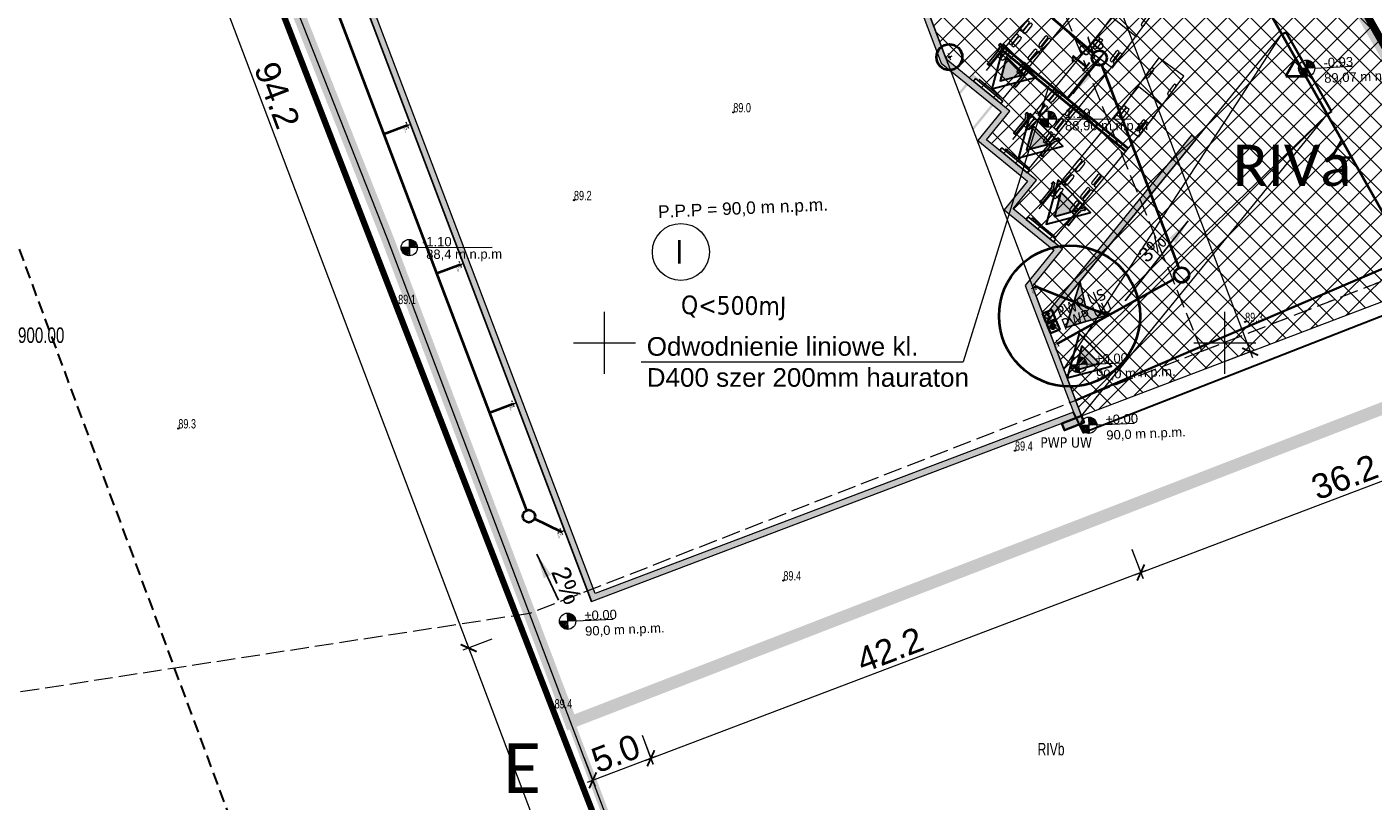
# Model space of a CAD drawing. Header units: millimetres. Extents: x 7429307 to 7429818, y 5776631 to 5777293.
# Tile 8 of 15: x 7429403 to 7429512, y 5776863 to 5776925. Entities that reach past the tile are written whole.
import ezdxf
from ezdxf.enums import TextEntityAlignment as Align
from ezdxf.lldxf.tags import DXFTag

# ---------------------------------------------------------------- set-up
doc = ezdxf.new("R2010")
doc.units = ezdxf.units.MM
for name, pattern in [('1', [0]), ('2', [1.5, 1, -0.5]), ('DASHDOT', [25.4, 12.7, -6.35, 0, -6.35]), ('DASHDOTX2', [2, 1, -0.5, 0, -0.5]), ('DASHED', [19.05, 12.7, -6.35]), ('GAZ', [2.5, 1, -0.4, 0.17, -0.35, 0.18, -0.4]), ('GUK', [2, 1.5, -0.5]), ('GUZ', [1, 0.5, -0.5]), ('KROPK2-2-2', [3.49, 1, -0.47, 0.05, -0.47, 1, -0.5])]:
    doc.linetypes.add(name, pattern=pattern)
for name, color, linetype, lineweight in [('!TL_kanalizacja deszczowa', 96, 'x-ref_IS$0$AJ-Biuro_Kan-deszcz', 30), ('0_granica opracowania', 1, 'DASHDOTX2', 30), ('0_MPZP', 212, 'Continuous', 40), ('0_murek oporowy', 70, 'Continuous', 9), ('0_PROJEKTOWANE BUDYNKI', 7, 'Continuous', 0), ('0_rury spustowe', 93, 'Continuous', 20), ('0_wejścia do budynku', 7, 'Continuous', 18), ('0_wymiarowanie', 7, 'Continuous', 13), ('AG_inst el', 242, 'x-ref_IE$0$eN_LINE', 30), ('AZ_koncepcja drogi', 20, 'DASHED', 5), ('AZ_Wymiar', 7, 'Continuous', 9), ('DZIALKI_L_0', 7, '1', 18), ('Ekabel-p', 1, 'Continuous', 35), ('LINIE_L_0', 5, '2', 30), ('LINIE_L_1', 7, '1', 15), ('OPIS', 53, 'Continuous', 0), ('OPISY_T_0', 5, 'Continuous', 18), ('OTR_T_1', 7, 'Continuous', 18), ('UWAGI', 1, 'Continuous', 30), ('x-ref_legenda$0$A_wjazdy_wejścia', 2, 'Continuous', 30)]:
    doc.layers.add(name, color=color, linetype=linetype, lineweight=lineweight)
for name, color, linetype, lineweight, true_color in [('0_MIEJSCE PARKINGOWE', 7, 'Continuous', 9, 0x7f7f7f), ('0_ODWODNIENIE', 7, 'Continuous', 35, 0x497f2d), ('0_ROZGRANICZAJACE', 7, '2', 35, 0x2f740a), ('0_TEREN', 7, 'KROPK2-2-2', 40, 0xdb0000), ('0_WODA', 7, 'Continuous', 35, 0x285df0), ('0_wylaczenie z prod rolnej', 7, 'Continuous', 18, 0x5d954b), ('KONTURY_L_0', 7, 'GUK', 18, 0x24bc24), ('NUMERY_KONTUROW_T_0', 7, 'Continuous', 20, 0x24bc24), ('UZYTKI_L_0', 7, 'GUZ', 18, 0x008000)]:
    doc.layers.add(name, color=color, linetype=linetype, lineweight=lineweight, true_color=true_color)
doc.layers.add('BZB-A-Odboje', color=4, linetype='Continuous')
doc.styles.add('BVP_arial', font='arial.ttf')
doc.styles.add('MtXpl_Tahoma', font='tahoma.ttf')
doc.styles.get("Standard").update_dxf_attribs({"font": 'arial.ttf'})
doc.styles.add('STYL_CZCIONKI_2', font='simplex.shx')
doc.styles.add('x-ref_IE$0$Standard', font='arial.ttf')
doc.styles.add('x-ref_IS$0$AJ_RomanS', font='romans.shx', dxfattribs={"width": 0.8})
tags = doc.linetypes.add('HIDDEN', pattern=[9.525, 6.35, -3.175]).pattern_tags.tags
tags[6:7] = [DXFTag(74, 4), DXFTag(75, 0), DXFTag(340, '0'), DXFTag(46, 1.0), DXFTag(50, 0.0), DXFTag(44, 0.0), DXFTag(45, 0.0)]
tags[4:5] = [DXFTag(74, 4), DXFTag(75, 0), DXFTag(340, '0'), DXFTag(46, 1.0), DXFTag(50, 0.0), DXFTag(44, 0.0), DXFTag(45, 0.0)]
doc.linetypes.add('x-ref_IE$0$eN_LINE', pattern='A,0.5,-0.2,["eN",x-ref_IE$0$Standard,S=0.1,R=0,X=-0.1,Y=-0.05],-0.25', length=0.95)
doc.linetypes.add('x-ref_IS$0$AJ-Biuro_Kan-deszcz', pattern='A,6,-0.8,["KD",x-ref_IS$0$AJ_RomanS,S=0.6,R=0,X=-0.6,Y=-0.25],-0.8', length=7.6)
doc.dimstyles.new('instalacje BVP_500', dxfattribs={"dimtxt": 2, "dimasz": 1, "dimexe": 0.5, "dimexo": 1, "dimgap": 0.35, "dimtad": 1, "dimdec": 1, "dimzin": 1, "dimdsep": 46, "dimtxsty": 'BVP_arial', "dimblk": 'ARCHTICK', "dimcen": 0, "dimdle": 0.5, "dimclrd": 256, "dimclre": 256, "dimclrt": 256, "dimaunit": 1, "dimadec": 1, "dimazin": 0, "dimtfac": 1, "dimtofl": 0, "dimtmove": 1, "dimatfit": 3, "dimfxl": 2, "dimfxlon": 1, "dimtolj": 1, "dimlwd": 5, "dimlwe": 13, "dimarcsym": 0})
doc.dimstyles.get("Standard").update_dxf_attribs({"dimtxt": 0.18, "dimasz": 0.18, "dimexe": 0.18, "dimexo": 0.0625, "dimgap": 0.09, "dimtad": 0, "dimtih": 1, "dimtoh": 1, "dimdec": 4, "dimzin": 0, "dimdsep": 46, "dimtxsty": 'Standard', "dimcen": 0.09, "dimadec": 0, "dimazin": 0, "dimtfac": 1, "dimtdec": 4, "dimtofl": 0, "dimtmove": 0, "dimatfit": 3, "dimfxl": 1, "dimtolj": 1, "dimtzin": 0, "dimarcsym": 0})

# ---------------------------------------------------------------- blocks, each defined once
blk = doc.blocks.new('linia zabudowy')
at = {"layer": '0_MPZP', "linetype": 'Continuous'}
blk.add_lwpolyline([(114.05, -295.04), (199.06, -246.69), (50.1, 15.15), (1.45, -3.73)], dxfattribs=at)
for points in [[(125.77, -120.69), (127.38, -120.7), (126.58, -119.29)], [(129.49, -127.22), (131.1, -127.23), (130.3, -125.83)]]:
    blk.add_lwpolyline(points, close=True, dxfattribs=at)
blk = doc.blocks.new('x-ref_legenda$0$wjazd projektowany')
at = {"layer": 'x-ref_legenda$0$A_wjazdy_wejścia', "linetype": 'Continuous', "ltscale": 500, "true_color": 0x3e3c36}
blk.add_hatch(color=250, dxfattribs=at).paths.add_polyline_path([(-1.7, -4.44), (-0.03, -1.54), (1.65, -4.44)])
at = {"layer": 'x-ref_legenda$0$A_wjazdy_wejścia', "color": 250, "linetype": 'Continuous', "ltscale": 500, "true_color": 0x3e3c36, "flags": 128}
for points in [[(3.08, -5.34), (0, 0), (-3.08, -5.34)], [(1.65, -4.44), (-0.03, -1.54), (-1.7, -4.44)]]:
    blk.add_lwpolyline(points, close=True, dxfattribs=at)
blk = doc.blocks.new('_ArchTick')
at = {"color": 0, "linetype": 'ByBlock', "const_width": 0.15}
blk.add_lwpolyline([(-0.5, -0.5), (0.5, 0.5)], dxfattribs=at)
blk = doc.blocks.new('*D19')
at = {"layer": '0_wymiarowanie', "lineweight": 13}
for p, q in [((7429526.34, 5776896.19), (7429527.22, 5776893.85)), ((7429492.51, 5776883.37), (7429493.4, 5776881.03))]:
    blk.add_line(p, q, dxfattribs=at)
at = {"layer": '0_wymiarowanie', "lineweight": 5}
blk.add_line((7429492.75, 5776881.32), (7429527.51, 5776894.5), dxfattribs=at)
at = {"layer": 'Defpoints', "color": 0}
for p in [(7429522.25, 5776906.96), (7429488.43, 5776894.14), (7429527.05, 5776894.32)]:
    blk.add_point(p, dxfattribs=at)
at = {"layer": '0_wymiarowanie', "lineweight": 5}
for p, rotation in [((7429527.05, 5776894.32), 20.75821533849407), ((7429493.22, 5776881.5), 200.7582153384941)]:
    blk.add_blockref('_ArchTick', p, dxfattribs=dict(at, rotation=rotation))
at = {"layer": '0_wymiarowanie', "insert": (7429509.65, 5776889.19), "char_height": 2, "attachment_point": 5, "rotation": 20.7582, "style": 'BVP_arial'}
blk.add_mtext('\\A1;36.2', dxfattribs=at)
blk = doc.blocks.new('*D20')
at = {"layer": '0_wymiarowanie', "lineweight": 13}
for p, q in [((7429453.02, 5776868.4), (7429453.9, 5776866.06)), ((7429448.34, 5776866.63), (7429449.23, 5776864.29))]:
    blk.add_line(p, q, dxfattribs=at)
at = {"layer": '0_wymiarowanie', "lineweight": 5}
blk.add_line((7429454.19, 5776866.71), (7429448.59, 5776864.58), dxfattribs=at)
at = {"layer": 'Defpoints', "color": 0}
for p in [(7429448.94, 5776879.17), (7429444.26, 5776877.39), (7429449.05, 5776864.76)]:
    blk.add_point(p, dxfattribs=at)
at = {"layer": '0_wymiarowanie', "lineweight": 5}
for p, rotation in [((7429453.73, 5776866.53), 20.75821533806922), ((7429449.05, 5776864.76), 200.7582153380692)]:
    blk.add_blockref('_ArchTick', p, dxfattribs=dict(at, rotation=rotation))
at = {"layer": '0_wymiarowanie', "insert": (7429450.9, 5776866.93), "char_height": 2, "attachment_point": 5, "rotation": 20.7582, "style": 'BVP_arial'}
blk.add_mtext('\\A1;5.0', dxfattribs=at)
blk = doc.blocks.new('RS')
at = {"layer": '0_rury spustowe', "linetype": 'DASHDOT'}
for points in [[(-31, 0), (31, 0)], [(0, -30), (0, 30)]]:
    blk.add_lwpolyline(points, dxfattribs=at)
at = {"layer": '0_rury spustowe'}
blk.add_circle((0, 0), 7.5, dxfattribs=at)
at = {"layer": '0_rury spustowe', "linetype": 'DASHDOT', "insert": (12, -10), "char_height": 10, "width": 53.32, "attachment_point": 1}
blk.add_mtext('RS\\P%%C150', dxfattribs=at)
blk = doc.blocks.new('3_OTRN')
at = {"linetype": 'Continuous'}
blk.add_circle((0, 0), 0.045, dxfattribs=at)
blk = doc.blocks.new('mapa')
at = {"layer": 'DZIALKI_L_0', "linetype": '1'}
for p, q in [((-217.37, 349.73), (-68.5, 88.45)), ((-220.58, 199.28), (-273.65, 333.31)), ((-167.75, 59.94), (-220.58, 199.28))]:
    blk.add_line(p, q, dxfattribs=at)
at = {"layer": 'KONTURY_L_0', "linetype": 'GUK'}
for p, q in [((-220.27, 350.77), (-154.95, 190.22)), ((-131.66, 199.3), (-217.37, 349.73)), ((-154.95, 190.22), (-131.66, 199.3)), ((-154.95, 190.22), (-209.14, 169.09)), ((-209.14, 169.09), (-272.08, 159.39))]:
    blk.add_line(p, q, dxfattribs=at)
at = {"layer": 'LINIE_L_0', "linetype": '2'}
blk.add_line((-304.51, 344.72), (-177.86, 3.09), dxfattribs=at)
at = {"layer": 'LINIE_L_1', "linetype": '1'}
for p, q in [((-203.09, 188.39), (-203.09, 193.39)), ((-153.09, 188.39), (-153.09, 193.39)), ((-205.59, 190.89), (-200.59, 190.89)), ((-155.59, 190.89), (-150.59, 190.89))]:
    blk.add_line(p, q, dxfattribs=at)
at = {"layer": 'UZYTKI_L_0', "linetype": 'GUZ'}
for p, q in [((-220.27, 350.77), (-154.95, 190.22)), ((-131.66, 199.3), (-217.37, 349.73)), ((-154.95, 190.22), (-131.66, 199.3))]:
    blk.add_line(p, q, dxfattribs=at)
at = {"layer": 'OTR_T_1'}
for p in [(-192.72, 209.47), (-205.56, 202.39), (-219.73, 194.02), (-151.46, 192.58), (-237.45, 184), (-170.01, 182.21), (-188.68, 171.75), (-207.12, 161.44)]:
    blk.add_blockref('3_OTRN', p, dxfattribs=at)
at = {"layer": 'NUMERY_KONTUROW_T_0', "width": 0.7}
blk.add_text('RIVb', height=1, dxfattribs=at).set_placement((-166.02, 158.66), align=Align.TOP_RIGHT)
at = {"layer": 'OPISY_T_0', "width": 0.7}
blk.add_text('5776900.00 ', height=1.25, dxfattribs=at).set_placement((-253.09, 190.89))
at = {"layer": 'OTR_T_1', "lineweight": 9, "width": 0.7}
for s, p in [('89.0', (-192.72, 209.47)), ('89.2', (-205.56, 202.39)), ('89.1', (-219.73, 194.02)), ('89.3', (-151.46, 192.58)), ('89.3', (-237.45, 184)), ('89.4', (-170.01, 182.21)), ('89.4', (-188.68, 171.75)), ('89.4', (-207.12, 161.44))]:
    blk.add_text(s, height=0.75, dxfattribs=at).set_placement(p)
blk = doc.blocks.new('1wrtt')
at = {"layer": 'OPIS'}
h = blk.add_hatch(dxfattribs=at)
h.set_pattern_fill('ANSI31', color=256, style=0)
h.set_pattern_definition([(45, (-97269.5952, 12507.7002), (-2.24506403, 2.24506403), [])])
h.paths.add_polyline_path([(0, -21.9), (0, 0), (-21.9, 0, 0.414214)])
h.paths.add_polyline_path([(21.9, 0, 0.414214), (0, 21.9), (0, 0)])
for p, q in [((21.9, 0), (-21.9, 0)), ((0, 21.9), (0, -21.9))]:
    blk.add_line(p, q, dxfattribs=at)
blk.add_circle((0, 0), 21.9, dxfattribs=at)
blk = doc.blocks.new('e')
for points in [[(-1.3, 2.52), (-6.65, 15.03), (-8.95, 14.05), (-3.6, 1.53)], [(-7.7, 11.12), (-7.59, 10.99), (-7.44, 11.05), (-7.47, 11.22), (-7.73, 11.84), (-7.83, 11.97), (-7.99, 11.91), (-7.96, 11.74)], [(-7.42, 11.24), (-7.32, 11.1), (-7.16, 11.17), (-7.19, 11.34), (-7.45, 11.95), (-7.56, 12.09), (-7.71, 12.02), (-7.68, 11.85)], [(-5.67, 11.99), (-5.65, 11.82), (-5.8, 11.75), (-5.9, 11.89), (-6.17, 12.5), (-6.19, 12.67), (-6.04, 12.74), (-5.94, 12.6)], [(-5.4, 12.11), (-5.37, 11.94), (-5.52, 11.87), (-5.63, 12.01), (-5.89, 12.62), (-5.92, 12.79), (-5.76, 12.86), (-5.66, 12.72)], [(-5.12, 10.7), (-5.1, 10.53), (-5.25, 10.47), (-5.35, 10.6), (-5.62, 11.22), (-5.64, 11.38), (-5.49, 11.45), (-5.39, 11.31)], [(-4.85, 10.82), (-4.82, 10.65), (-4.97, 10.58), (-5.08, 10.72), (-5.34, 11.33), (-5.37, 11.5), (-5.21, 11.57), (-5.11, 11.43)], [(-7.15, 9.84), (-7.04, 9.7), (-6.89, 9.76), (-6.92, 9.93), (-7.18, 10.55), (-7.28, 10.68), (-7.44, 10.62), (-7.41, 10.45)], [(-6.87, 9.95), (-6.77, 9.82), (-6.61, 9.88), (-6.64, 10.05), (-6.9, 10.67), (-7.01, 10.8), (-7.16, 10.74), (-7.13, 10.57)], [(-4.57, 9.41), (-4.55, 9.24), (-4.7, 9.18), (-4.8, 9.31), (-5.07, 9.93), (-5.09, 10.1), (-4.94, 10.16), (-4.84, 10.03)], [(-4.3, 9.53), (-4.27, 9.36), (-4.42, 9.3), (-4.53, 9.43), (-4.79, 10.05), (-4.82, 10.22), (-4.66, 10.28), (-4.56, 10.14)], [(-6.6, 8.55), (-6.49, 8.41), (-6.34, 8.48), (-6.37, 8.65), (-6.63, 9.26), (-6.73, 9.4), (-6.89, 9.33), (-6.86, 9.16)], [(-6.32, 8.67), (-6.22, 8.53), (-6.06, 8.6), (-6.09, 8.76), (-6.35, 9.38), (-6.46, 9.51), (-6.61, 9.45), (-6.58, 9.28)], [(0, 0), (-2.65, 5.47), (-4.9, 4.38), (-2.25, -1.09)], [(-2.4, 4.28), (-2.37, 4.11), (-2.52, 4.04), (-2.63, 4.17), (-2.92, 4.77), (-2.95, 4.94), (-2.8, 5.01), (-2.69, 4.88)], [(-2.13, 4.41), (-2.1, 4.24), (-2.25, 4.17), (-2.36, 4.3), (-2.65, 4.9), (-2.68, 5.07), (-2.53, 5.14), (-2.42, 5.01)], [(-4.38, 3.32), (-4.27, 3.19), (-4.12, 3.26), (-4.16, 3.43), (-4.45, 4.03), (-4.56, 4.16), (-4.71, 4.09), (-4.67, 3.92)], [(-4.11, 3.45), (-4, 3.32), (-3.85, 3.39), (-3.89, 3.56), (-4.18, 4.16), (-4.29, 4.29), (-4.44, 4.22), (-4.4, 4.05)], [(-0.47, 0.99), (-0.43, 0.83), (-0.58, 0.75), (-0.69, 0.88), (-1, 1.47), (-1.04, 1.64), (-0.89, 1.71), (-0.78, 1.59)], [(-2.72, -0.1), (-2.6, -0.23), (-2.46, -0.15), (-2.5, 0.01), (-2.8, 0.61), (-2.92, 0.73), (-3.07, 0.66), (-3.03, 0.49)]]:
    blk.add_lwpolyline(points, close=True)
blk = doc.blocks.new('A$C5B82390D')
at = {"layer": 'BZB-A-Odboje'}
for p, q in [((-56, -283), (-108, -283)), ((-108, -283), (-108, -353)), ((-108, -353), (-59, -353))]:
    blk.add_line(p, q, dxfattribs=at)
for points in [[(112, 897), (128, 897), (128, 1097), (-72, 1097), (-72, 897), (-56, 897)], [(-102, -755), (-102, -853), (-302, -853), (-302, -653), (-237, -653)]]:
    blk.add_lwpolyline(points, dxfattribs=at)
for points in [[(-56, 997), (-56, -323, -0.1482266), (-90, -434), (-272, -707)], [(112, 997), (112, -323, -0.1482266), (50, -527), (-132, -800)]]:
    blk.add_lwpolyline(points, format="xyb", dxfattribs=at)
for centre in [(-47, 1072), (103, 1072), (-277, -828), (-127, -828), (-72, -318)]:
    blk.add_circle(centre, 11, dxfattribs=at)
for centre, start, end in [((28, 997), 0, 180), ((-202, -753), 146.27453, 326.27453)]:
    blk.add_arc(centre, 84, start, end, dxfattribs=at)
blk = doc.blocks.new('WBM')
at = {"layer": 'BZB-A-Odboje'}
blk.add_blockref('A$C5B82390D', (-1413, 828), dxfattribs=at)
at = {"layer": 'BZB-A-Odboje', "xscale": -1}
blk.add_blockref('A$C5B82390D', (1413, 828), dxfattribs=at)
blk = doc.blocks.new('Hormann WBM')
at = {"layer": 'BZB-A-Odboje'}
blk.add_blockref('WBM', (0, 0), dxfattribs=at)
at = {"layer": 'BZB-A-Odboje', "char_height": 15, "attachment_point": 1}
for insert, rotation in [((-1397, 811), 90), ((1419, 958), 270)]:
    blk.add_mtext_dynamic_manual_height_columns('Naprowadzacz Hormann WBM', width=283.35, gutter_width=1507, heights=[-20], dxfattribs=dict(at, insert=insert, rotation=rotation))

msp = doc.modelspace()

# ---------------------------------------------------------------- hatches: boundary and pattern name
h = msp.add_hatch(color=256)
h.dxf.hatch_style = 1
h.paths.add_polyline_path([(7429478.55, 5776920.2), (7429478.63, 5776919.98), (7429479.76, 5776921.36), (7429481.65, 5776919.81), (7429479.64, 5776917.34), (7429479.72, 5776917.13), (7429481.93, 5776919.84), (7429479.73, 5776921.64)])
h = msp.add_hatch(color=256)
h.dxf.hatch_style = 1
h.paths.add_polyline_path([(7429478.55, 5776920.2), (7429478.63, 5776919.98), (7429479.76, 5776921.36), (7429481.65, 5776919.81), (7429479.64, 5776917.34), (7429479.72, 5776917.13), (7429481.93, 5776919.84), (7429479.73, 5776921.64)])
h = msp.add_hatch(color=256)
h.dxf.hatch_style = 1
edge = h.paths.add_edge_path()
edge.add_line((7429478.55, 5776920.2), (7429479.73, 5776921.64))
h = msp.add_hatch()
h.set_pattern_fill('SQDOTS', color=256, scale=0.1)
h.set_pattern_definition([(0, (0, 0), (0, 0.1), [0, -0.1])])
h.paths.add_polyline_path([(7429485.6, 5776901.62), (7429485.41, 5776902.08), (7429497.33, 5776916.74), (7429497.66, 5776916.39)])
h = msp.add_hatch()
h.set_pattern_fill('SQDOTS', color=256, scale=2)
h.set_pattern_definition([(0, (0, 0), (0, 2), [0, -2])])
h.paths.add_polyline_path([(7429485.41, 5776902.08), (7429494.86, 5776913.72), (7429495.19, 5776913.37), (7429485.6, 5776901.62)])
at = {"true_color": 0x3e3c36}
h = msp.add_hatch(color=250, dxfattribs=at)
h.dxf.hatch_style = 1
h.paths.add_polyline_path([(7429487.19, 5776901.24), (7429490.87, 5776902.35), (7429488.8, 5776902.83), (7429488.34, 5776904.91)])
at = {"layer": '0_MIEJSCE PARKINGOWE', "linetype": 'Continuous', "true_color": 0x706c60, "transparency": 33554483}
h = msp.add_hatch(dxfattribs=at)
h.set_pattern_fill('ANSI37', color=251, scale=10)
h.set_pattern_definition([(45, (0, 0), (-0.88388347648, 0.88388347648), []), (135, (0, 0), (-0.88388347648, -0.88388347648), [])])
h.paths.add_polyline_path([(7429488.43, 5776894.14), (7429522.25, 5776906.96), (7429475.03, 5776989.85), (7429455.02, 5776982.26), (7429477.5, 5776922.98), (7429482.67, 5776918.68), (7429480.79, 5776916.37), (7429484.8, 5776913.11), (7429482.92, 5776910.8), (7429486.92, 5776907.55), (7429484.49, 5776904.55)])
at = {"layer": '0_PROJEKTOWANE BUDYNKI'}
h = msp.add_hatch(color=256, dxfattribs=at)
h.dxf.hatch_style = 1
h.paths.add_polyline_path([(7429455.02, 5776982.26), (7429415.53, 5776967.29), (7429448.94, 5776879.17), (7429488.43, 5776894.14), (7429484.49, 5776904.55), (7429486.92, 5776907.55), (7429482.92, 5776910.8), (7429484.8, 5776913.11), (7429480.79, 5776916.37), (7429482.67, 5776918.68), (7429477.54, 5776922.86)])
h.paths.add_polyline_path([(7429477.13, 5776922.55), (7429481.97, 5776918.61), (7429480.09, 5776916.3), (7429484.1, 5776913.04), (7429482.22, 5776910.73), (7429486.22, 5776907.47), (7429483.9, 5776904.62), (7429487.79, 5776894.43), (7429449.23, 5776879.81), (7429416.17, 5776967), (7429454.73, 5776981.62)], flags=16)
at = {"layer": 'Ekabel-p', "linetype": 'Continuous'}
h = msp.add_hatch(color=256, dxfattribs=at)
h.dxf.hatch_style = 1
edge = h.paths.add_edge_path()
edge.add_ellipse((7429485.73, 5776902.33), major_axis=(0.0847, 0), ratio=1, start_angle=0, end_angle=360)
h = msp.add_hatch(color=3, dxfattribs=at)
h.dxf.hatch_style = 1
edge = h.paths.add_edge_path()
edge.add_ellipse((7429485.86, 5776902.02), major_axis=(0.0847, 0), ratio=1, start_angle=0, end_angle=360)
h = msp.add_hatch(color=256, dxfattribs=at)
h.dxf.hatch_style = 1
edge = h.paths.add_edge_path()
edge.add_ellipse((7429486.14, 5776901.33), major_axis=(0.201, 0), ratio=1, start_angle=0, end_angle=360)
h = msp.add_hatch(color=256, dxfattribs=at)
h.dxf.hatch_style = 1
h.paths.add_polyline_path([(7429486.85, 5776893.52), (7429487.07, 5776892.96), (7429488.65, 5776893.58), (7429488.44, 5776894.14)])

# ---------------------------------------------------------------- linework, layer by layer
at = {"layer": '!TL_kanalizacja deszczowa', "lineweight": 40}
for p, q in [((7429443.72, 5776886.51), (7429412.28, 5776969.44)), ((7429489.42, 5776923.35), (7429477.56, 5776933.43)), ((7429489.93, 5776922.91), (7429487.29, 5776919.68)), ((7429496.3, 5776906.03), (7429490.09, 5776922.4)), ((7429434.1, 5776917.52), (7429432.23, 5776916.81)), ((7429438.36, 5776906.29), (7429436.49, 5776905.59)), ((7429484.7, 5776904.57), (7429490.62, 5776902.22)), ((7429486.52, 5776899.96), (7429495.99, 5776905.18)), ((7429442.61, 5776895.08), (7429440.74, 5776894.37)), ((7429446.51, 5776884.79), (7429444.35, 5776885.82))]:
    msp.add_line(p, q, dxfattribs=at)
at = {"layer": '!TL_kanalizacja deszczowa', "linetype": '1', "lineweight": 40}
for p, q in [((7429482.27, 5776923.79), (7429492.21, 5776915.67)), ((7429482.08, 5776923.56), (7429492.02, 5776915.44))]:
    msp.add_line(p, q, dxfattribs=at)
at = {"layer": '!TL_kanalizacja deszczowa', "color": 7, "linetype": 'ByBlock', "lineweight": 9}
for p in [(7429485.75, 5776920.56), (7429452.95, 5776898.47)]:
    msp.add_line(p, (7429478.89, 5776898.47), dxfattribs=at)
at = {"layer": '!TL_kanalizacja deszczowa', "lineweight": 40}
for centre, radius in [((7429489.88, 5776922.96), 0.6), ((7429496.51, 5776905.47), 0.6), ((7429443.9, 5776886.04), 0.5)]:
    msp.add_circle(centre, radius, dxfattribs=at)
msp.add_lwpolyline([(7429415.53, 5776967.29), (7429448.94, 5776879.17)])
msp.add_lwpolyline([(7429487.19, 5776901.24), (7429490.87, 5776902.35), (7429488.8, 5776902.83), (7429488.34, 5776904.91), (7429487.19, 5776901.24)], close=True)
at = {"layer": '0_MIEJSCE PARKINGOWE'}
msp.add_lwpolyline([(7429488.43, 5776894.14), (7429522.25, 5776906.96), (7429475.03, 5776989.85), (7429455.02, 5776982.26), (7429488.44, 5776894.14)], dxfattribs=at)
at = {"layer": '0_MPZP', "linetype": 'GAZ', "const_width": 0.6}
msp.add_lwpolyline([(7429496.41, 5776739.84), (7429582.27, 5776788.67), (7429584.52, 5776797.29), (7429435.72, 5777058.84), (7429428.53, 5777061.47), (7429379.44, 5777042.42), (7429432.99, 5776907.13)], close=True, dxfattribs=at)
at = {"layer": '0_murek oporowy'}
for points in [[(7429485.6, 5776901.62), (7429504.59, 5776924.88)], [(7429487.02, 5776897.88), (7429504.59, 5776924.88)], [(7429504.59, 5776924.88), (7429508.25, 5776918.41)], [(7429487.02, 5776897.88), (7429508.25, 5776918.41)], [(7429488.43, 5776894.14), (7429508.25, 5776918.41)], [(7429485.6, 5776901.62), (7429488.43, 5776894.14)]]:
    msp.add_lwpolyline(points, dxfattribs=at)
msp.add_lwpolyline([(7429485.6, 5776901.62), (7429485.41, 5776902.08), (7429497.33, 5776916.74), (7429497.66, 5776916.39)], close=True, dxfattribs=at)
at = {"layer": '0_ODWODNIENIE', "linetype": '1'}
msp.add_lwpolyline([(7429508.59, 5776918.65), (7429508.25, 5776918.41), (7429504.59, 5776924.88), (7429504.94, 5776925.01)], close=True, dxfattribs=at)
at = {"layer": '0_PROJEKTOWANE BUDYNKI'}
for points in [[(7429455.02, 5776982.26), (7429415.53, 5776967.29), (7429448.94, 5776879.17), (7429488.43, 5776894.14), (7429484.49, 5776904.55), (7429486.92, 5776907.55), (7429482.92, 5776910.8), (7429484.8, 5776913.11), (7429480.79, 5776916.37), (7429482.67, 5776918.68), (7429477.54, 5776922.86), (7429455.02, 5776982.26)], [(7429454.73, 5776981.62), (7429476.92, 5776923.11)]]:
    msp.add_lwpolyline(points, dxfattribs=at)
msp.add_lwpolyline([(7429477.13, 5776922.55), (7429481.97, 5776918.61), (7429480.09, 5776916.3), (7429484.1, 5776913.04), (7429482.22, 5776910.73), (7429486.22, 5776907.47), (7429483.9, 5776904.62), (7429487.79, 5776894.43), (7429449.23, 5776879.81), (7429416.17, 5776967), (7429454.73, 5776981.62)], close=True, dxfattribs=at)
at = {"layer": '0_ROZGRANICZAJACE', "ltscale": 2, "const_width": 0.5}
for points in [[(7429388.86, 5777046.4), (7429428.52, 5777061.79), (7429435.92, 5777059.09), (7429468.17, 5777002.49), (7429584.91, 5776797.6), (7429582.53, 5776788.47), (7429496.56, 5776739.58)], [(7429388.87, 5777046.38), (7429379.05, 5777042.59), (7429473.91, 5776798.09)]]:
    msp.add_lwpolyline(points, dxfattribs=at)
at = {"layer": '0_TEREN', "ltscale": 4, "const_width": 1}
msp.add_lwpolyline([(7429407.72, 5776970.99), (7429432.51, 5776908.39), (7429447.28, 5776869.43), (7429523.42, 5776898.87), (7429523.42, 5776898.87), (7429583.4, 5776792.98), (7429584.59, 5776797.56), (7429471.69, 5776995.71)], close=True, dxfattribs=at)
at = {"layer": '0_wejścia do budynku'}
msp.add_circle((7429456.15, 5776907.33), 2.3, dxfattribs=at)
at = {"layer": '0_WODA'}
msp.add_lwpolyline([(7429487.97, 5776895.36), (7429525.83, 5776911.62)], dxfattribs=at)
at = {"layer": 'AG_inst el', "ltscale": 8}
msp.add_lwpolyline([(7429583.26, 5776796.48), (7429583.26, 5776796.48), (7429521.51, 5776905.62), (7429488.6, 5776892.75), (7429487.79, 5776894.43)], dxfattribs=at)
at = {"layer": 'BZB-A-Odboje', "linetype": 'HIDDEN', "ltscale": 40}
for points in [[(7429482.11, 5776919.49), (7429479.9, 5776921.3), (7429479.73, 5776921.08), (7429481.93, 5776919.28)], [(7429484.23, 5776913.93), (7429482.03, 5776915.73), (7429481.85, 5776915.52), (7429484.06, 5776913.71)], [(7429486.36, 5776908.36), (7429484.15, 5776910.16), (7429483.98, 5776909.95), (7429486.18, 5776908.15)]]:
    msp.add_lwpolyline(points, close=True, dxfattribs=at)
at = {"layer": 'Ekabel-p', "linetype": 'Continuous'}
for points in [[(7429485.29, 5776902.37), (7429486.04, 5776902.67), (7429486.35, 5776901.92), (7429485.6, 5776901.62)], [(7429485.64, 5776901.52), (7429486.38, 5776901.83), (7429486.69, 5776901.08), (7429485.94, 5776900.78)], [(7429486.85, 5776893.52), (7429487.07, 5776892.96), (7429488.65, 5776893.58), (7429488.44, 5776894.14)]]:
    msp.add_lwpolyline(points, close=True, dxfattribs=at)
for centre, radius in [((7429485.73, 5776902.33), 0.0847), ((7429485.86, 5776902.02), 0.0847), ((7429486.14, 5776901.33), 0.201)]:
    msp.add_circle(centre, radius, dxfattribs=at)
at = {"layer": 'OPIS'}
for p, q in [((7429507.25, 5776922.15), (7429510.27, 5776922.29)), ((7429486.4, 5776918.04), (7429492.42, 5776918.07)), ((7429434.91, 5776907.68), (7429440.93, 5776907.71)), ((7429488.87, 5776898.28), (7429491.9, 5776898.41)), ((7429489.69, 5776893.4), (7429492.71, 5776893.53)), ((7429447.68, 5776877.61), (7429450.7, 5776877.74))]:
    msp.add_line(p, q, dxfattribs=at)
at = {"layer": 'UWAGI', "linetype": 'ByBlock', "lineweight": 40}
for centre, radius in [((7429477.79, 5776923.03), 1.04), ((7429487.48, 5776902.17), 5.68)]:
    msp.add_circle(centre, radius, dxfattribs=at)

# ---------------------------------------------------------------- block references
at = {"xscale": 0.6000000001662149, "yscale": 0.6000000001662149, "zscale": 0.6000000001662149, "rotation": 134.922948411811}
for p in [(7429481.22, 5776920.47), (7429483.35, 5776914.91), (7429485.59, 5776909.56), (7429487.29, 5776897.18)]:
    msp.add_blockref('x-ref_legenda$0$wjazd projektowany', p, dxfattribs=at)
at = {"layer": '0_MPZP', "linetype": 'Continuous', "rotation": 359.8719634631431}
msp.add_blockref('linia zabudowy', (7429379.4, 5777042.47), dxfattribs=at)
at = {"layer": '0_rury spustowe', "xscale": 0.01, "yscale": 0.01, "zscale": 0.01, "rotation": 290.7639491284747}
for p in [(7429477.79, 5776923.03), (7429434.1, 5776917.52), (7429438.36, 5776906.3), (7429484.7, 5776904.5), (7429486.52, 5776899.96), (7429442.61, 5776895.08), (7429446.51, 5776884.79)]:
    msp.add_blockref('RS', p, dxfattribs=at)
at = {"layer": 'AZ_koncepcja drogi', "linetype": 'ByBlock', "rotation": 117.6339717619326}
for p in [(7429490.42, 5776934.11), (7429492.55, 5776928.54), (7429494.67, 5776922.97)]:
    msp.add_blockref('e', p, dxfattribs=at)
at = {"layer": 'BZB-A-Odboje', "xscale": -0.001, "yscale": 0.001, "zscale": 0.001, "rotation": 140.7654613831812}
for p in [(7429483.21, 5776923.03), (7429485.34, 5776917.46), (7429487.46, 5776911.89)]:
    msp.add_blockref('Hormann WBM', p, dxfattribs=at)
at = {"layer": 'DZIALKI_L_0', "linetype": 'Continuous'}
msp.add_blockref('mapa', (7429653.09, 5776709.11), dxfattribs=at)
at = {"layer": 'OPIS', "xscale": 0.02999999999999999, "yscale": 0.02999999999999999, "zscale": 0.02999999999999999}
for p, rotation in [((7429506.59, 5776922.13), 2.524548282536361), ((7429485.75, 5776918.04), 0.2633173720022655), ((7429434.26, 5776907.68), 0.2633173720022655), ((7429488.22, 5776898.25), 2.524548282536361), ((7429489.03, 5776893.37), 2.524548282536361), ((7429447.02, 5776877.58), 2.524548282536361)]:
    msp.add_blockref('1wrtt', p, dxfattribs=dict(at, rotation=rotation))

# ---------------------------------------------------------------- texts
at = {"layer": '!TL_kanalizacja deszczowa', "color": 2, "linetype": 'ByBlock', "lineweight": 40, "insert": (7429453.4, 5776900.47), "char_height": 1.5, "width": 26.2018, "attachment_point": 1}
msp.add_mtext('{\\C256;Odwodnienie liniowe kl. D400 szer 200mm hauraton}', dxfattribs=at)
at = {"color": 0, "lineweight": -3, "insert": (7429460.4, 5776902.82), "char_height": 1.5, "width": 66.2764, "attachment_point": 5, "rotation": 359.3169, "line_spacing_factor": 1.2, "style": 'STYL_CZCIONKI_2'}
msp.add_mtext('\\A1;\\fTahoma|b0|i0|c238|p34;Q<500mJ', dxfattribs=at)
at = {"layer": '0_granica opracowania', "insert": (7429441.82, 5776867.74), "char_height": 4, "width": 1.3427, "attachment_point": 1}
msp.add_mtext('{\\fCalibri|b0|i0|c238|p0;E}', dxfattribs=at)
at = {"layer": '0_wejścia do budynku', "style": 'MtXpl_Tahoma'}
msp.add_text('I      ', height=1.9, dxfattribs=at).set_placement((7429455.7, 5776906.39))
at = {"layer": '0_wylaczenie z prod rolnej', "linetype": 'Continuous', "insert": (7429500.64, 5776915.97), "char_height": 3.3217, "width": 56.1341, "attachment_point": 1}
msp.add_mtext('{\\fCalibri|b0|i0|c238|p0;RIVa}', dxfattribs=at)
at = {"layer": 'AZ_Wymiar', "ltscale": 4, "attachment_point": 1}
for s, insert, char_height, width, rotation in [('1%', (7429487.33, 5776922.66), 1.5, 7.9965, 51.0562), ('3%', (7429492.89, 5776907.23), 1.17, 3.9982, 44.1671), ('2%', (7429447.04, 5776882.15), 1.5, 7.9965, 293.348)]:
    msp.add_mtext(s, dxfattribs=dict(at, insert=insert, char_height=char_height, width=width, rotation=rotation))
at = {"layer": 'Ekabel-p', "linetype": 'ByBlock', "char_height": 0.905, "width": 24.8051, "attachment_point": 1, "rotation": 22.1854, "style": 'MtXpl_Tahoma'}
for s, insert in [('PWP US', (7429486.32, 5776902.85)), ('PWP UU', (7429486.72, 5776901.86))]:
    msp.add_mtext(s, dxfattribs=dict(at, insert=insert))
at = {"layer": 'Ekabel-p', "linetype": 'ByBlock', "insert": (7429485.12, 5776892.4), "char_height": 0.835, "width": 22.8839, "attachment_point": 1, "style": 'MtXpl_Tahoma'}
msp.add_mtext('PWP UW', dxfattribs=at)
at = {"layer": 'OPIS', "attachment_point": 1}
for s, insert, char_height, width, rotation in [('-0.93\\P89,07 m n.p.m.\\P  ', (7429507.93, 5776922.95), 0.75, 15.2092, 2.5245), ('-1.10\\P  ', (7429486.77, 5776918.88), 0.75, 15.2092, 0.2633), ('88,90 m.n.p.m\\P  ', (7429487.11, 5776917.87), 0.75, 15.2092, 0.2633), ('P.P.P = 90,0 m n.p.m.\\P  ', (7429454.29, 5776911.07), 1, 20.279, 2.5245), ('-1.10\\P  ', (7429435.28, 5776908.53), 0.75, 15.2092, 0.2633), ('88,4 m.n.p.m\\P  ', (7429435.62, 5776907.52), 0.75, 15.2092, 0.2633), ('%%P0.00\\P90,0 m n.p.m.\\P  ', (7429489.55, 5776899.07), 0.75, 15.2092, 2.5245), ('%%P0.00\\P90,0 m n.p.m.\\P  ', (7429490.37, 5776894.19), 0.75, 15.2092, 2.5245), ('%%P0.00\\P90,0 m n.p.m.\\P  ', (7429448.36, 5776878.4), 0.75, 15.2092, 2.5245)]:
    msp.add_mtext(s, dxfattribs=dict(at, insert=insert, char_height=char_height, width=width, rotation=rotation))

# ---------------------------------------------------------------- dimensions: what is measured, and where the dimension line sits
at = {"layer": '0_wymiarowanie'}
for p1, p2, distance in [((7429455.02, 5776982.26), (7429488.43, 5776894.14), 14.55), ((7429415.53, 5776967.29), (7429448.94, 5776879.17), -10.58), ((7429448.94, 5776879.17), (7429488.43, 5776894.14), -13.51)]:
    msp.add_aligned_dim(p1=p1, p2=p2, distance=distance, dimstyle='instalacje BVP_500', dxfattribs=at).render()
for base, p1, p2, picture, middle in [((7429527.05, 5776894.32), (7429488.43, 5776894.14), (7429522.25, 5776906.96), '*D19', (7429509.65, 5776889.19)), ((7429449.05, 5776864.76), (7429448.94, 5776879.17), (7429444.26, 5776877.39), '*D20', (7429450.9, 5776866.93))]:
    dim = msp.add_linear_dim(base=base, p1=p1, p2=p2, angle=20.7582, dimstyle='instalacje BVP_500', dxfattribs=at)
    dim.commit()
    dim.dimension.update_dxf_attribs({"geometry": picture, "text_midpoint": middle})
msp.add_linear_dim(base=(7429491.19, 5776737.86), p1=(7429448.94, 5776879.17), p2=(7429496.41, 5776739.84), angle=290.7639, dimstyle='instalacje BVP_500', dxfattribs=at).render()

# ---------------------------------------------------------------- leaders
for points in [[(7429487.75, 5776920.07), (7429490.22, 5776923.33)], [(7429497.03, 5776909.83), (7429491.95, 5776903.39)], [(7429444.55, 5776882.98), (7429446.29, 5776879.27)]]:
    msp.add_leader(points, dimstyle='Standard', override={"dimtxt": 0.18, "dimasz": 2, "dimexe": 0.18, "dimexo": 0.0625, "dimgap": 0.09, "dimtad": 0, "dimtih": 1, "dimtoh": 1, "dimdec": 4, "dimzin": 0, "dimdsep": 46, "dimcen": 0.09, "dimtdec": 4, "dimtofl": 0, "dimtolj": 1, "dimtzin": 0})

doc.saveas('drawing.dxf')
